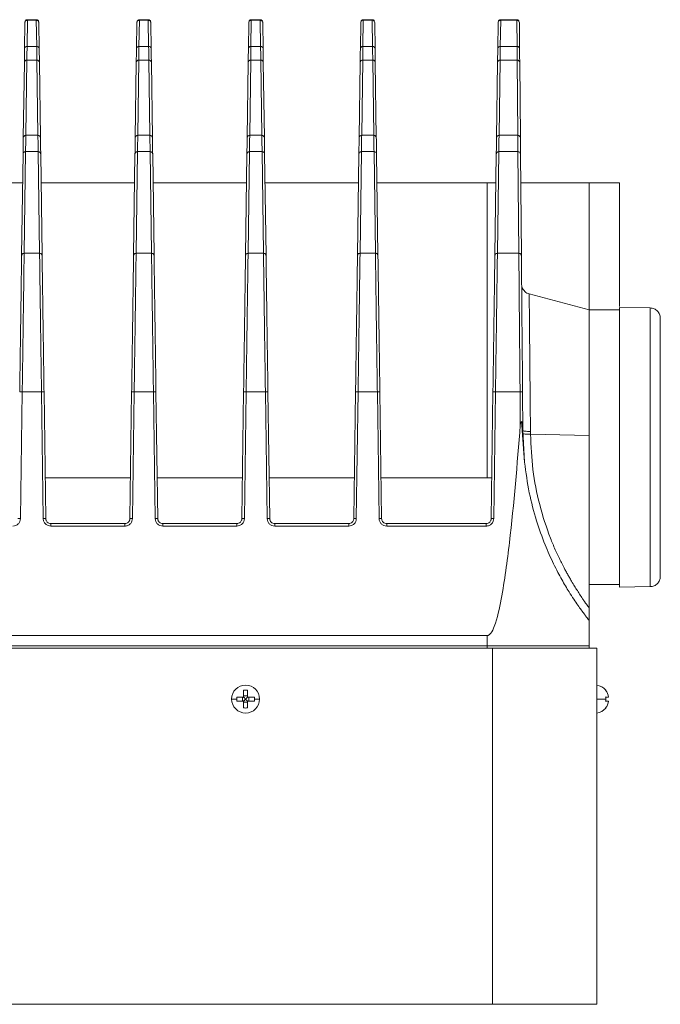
# Model space of a CAD drawing. Header units: millimetres. Extents: x -806 to 2023, y 502 to 1658.
# Tile 27 of 48: x 255 to 381, y 1464 to 1658. Entities that reach past the tile are written whole.
import ezdxf

# ---------------------------------------------------------------- set-up
doc = ezdxf.new("R2010")
doc.units = ezdxf.units.MM

# ---------------------------------------------------------------- blocks, each defined once
blk = doc.blocks.new('Drawing View10')
at = {"color": 7, "linetype": 'Continuous', "lineweight": 18}
for p, q in [((505.55, 125.08), (505.63, 130.22)), ((505.63, 130.22), (505.63, 130.24)), ((506.05, 125.57), (506.12, 130.71)), ((506.12, 130.71), (506.13, 130.81)), ((506.12, 130.71), (507.87, 130.71)), ((507.87, 130.81), (506.13, 130.81)), ((507.87, 130.71), (507.87, 130.81)), ((507.87, 130.71), (507.95, 125.57)), ((508.37, 130.24), (508.37, 130.22)), ((508.37, 130.22), (508.45, 125.08)), ((527.55, 125.08), (527.63, 130.22)), ((527.63, 130.22), (527.63, 130.24)), ((528.05, 125.57), (528.13, 130.71)), ((529.87, 130.81), (528.13, 130.81)), ((528.13, 130.71), (528.13, 130.81)), ((528.13, 130.71), (529.87, 130.71)), ((529.87, 130.71), (529.87, 130.81)), ((529.87, 130.71), (529.95, 125.57)), ((530.37, 130.24), (530.37, 130.22)), ((530.37, 130.22), (530.45, 125.08)), ((549.55, 125.08), (549.63, 130.22)), ((549.63, 130.22), (549.63, 130.24)), ((550.05, 125.57), (550.12, 130.71)), ((550.12, 130.71), (550.13, 130.81)), ((550.12, 130.71), (551.87, 130.71)), ((551.87, 130.81), (550.13, 130.81)), ((551.87, 130.71), (551.87, 130.81)), ((551.87, 130.71), (551.95, 125.57)), ((552.37, 130.24), (552.37, 130.22)), ((552.37, 130.22), (552.45, 125.08)), ((571.55, 125.08), (571.63, 130.22)), ((571.63, 130.22), (571.63, 130.24)), ((572.05, 125.57), (572.12, 130.71)), ((572.12, 130.71), (572.13, 130.81)), ((572.12, 130.71), (573.87, 130.71)), ((573.87, 130.81), (572.13, 130.81)), ((573.87, 130.71), (573.87, 130.81)), ((573.87, 130.71), (573.95, 125.57)), ((574.37, 130.24), (574.37, 130.22)), ((574.37, 130.22), (574.45, 125.08)), ((598.63, 130.22), (598.55, 125.08)), ((598.63, 130.25), (598.63, 130.22)), ((602.3, 130.81), (598.96, 130.81)), ((599.05, 125.57), (599.13, 130.71)), ((599.13, 130.71), (599.13, 130.81)), ((599.13, 130.71), (602.3, 130.71)), ((602.3, 130.71), (602.3, 130.81)), ((602.3, 130.71), (602.35, 125.57)), ((602.8, 130.26), (602.8, 130.22)), ((602.8, 130.22), (602.85, 125.08)), ((507.95, 125.57), (506.05, 125.57)), ((529.95, 125.57), (528.05, 125.57)), ((551.95, 125.57), (550.05, 125.57)), ((573.95, 125.57), (572.05, 125.57)), ((602.35, 125.57), (599.05, 125.57)), ((505.31, 107.62), (505.52, 122.41)), ((505.81, 108.09), (506.02, 122.89)), ((506.02, 122.89), (507.98, 122.89)), ((507.98, 122.89), (508.19, 108.09)), ((508.48, 122.41), (508.69, 107.62)), ((527.31, 107.62), (527.52, 122.41)), ((527.81, 108.09), (528.02, 122.89)), ((528.02, 122.89), (529.98, 122.89)), ((529.98, 122.89), (530.19, 108.09)), ((530.48, 122.41), (530.69, 107.62)), ((549.31, 107.62), (549.52, 122.41)), ((549.81, 108.09), (550.02, 122.89)), ((550.02, 122.89), (551.98, 122.89)), ((551.98, 122.89), (552.19, 108.09)), ((552.48, 122.41), (552.69, 107.62)), ((571.31, 107.62), (571.52, 122.41)), ((571.81, 108.09), (572.02, 122.89)), ((572.02, 122.89), (573.98, 122.89)), ((573.98, 122.89), (574.19, 108.09)), ((574.48, 122.41), (574.69, 107.62)), ((598.52, 122.41), (598.31, 107.62)), ((598.81, 108.09), (599.02, 122.89)), ((599.02, 122.89), (602.37, 122.89)), ((602.37, 122.89), (602.5, 108.09)), ((602.87, 122.41), (603, 107.61)), ((508.19, 108.09), (505.81, 108.09)), ((530.19, 108.09), (527.81, 108.09)), ((552.19, 108.09), (549.81, 108.09)), ((574.19, 108.09), (571.81, 108.09)), ((602.5, 108.09), (598.81, 108.09)), ((505.49, 84.9), (505.76, 104.88)), ((505.76, 104.88), (508.24, 104.88)), ((508.24, 104.88), (508.51, 84.9)), ((527.49, 84.9), (527.76, 104.88)), ((527.76, 104.88), (530.24, 104.88)), ((530.24, 104.88), (530.51, 84.9)), ((549.49, 84.9), (549.76, 104.88)), ((549.76, 104.88), (552.24, 104.88)), ((552.24, 104.88), (552.51, 84.9)), ((571.49, 84.9), (571.76, 104.88)), ((571.76, 104.88), (574.24, 104.88)), ((574.24, 104.88), (574.51, 84.9)), ((598.49, 84.9), (598.77, 104.88)), ((598.77, 104.88), (602.53, 104.88)), ((602.53, 104.88), (602.7, 84.9)), ((504.99, 84.44), (505.26, 104.42)), ((508.74, 104.42), (509.01, 84.44)), ((526.99, 84.44), (527.26, 104.42)), ((530.74, 104.42), (531.01, 84.44)), ((548.99, 84.44), (549.26, 104.42)), ((552.74, 104.42), (553.01, 84.44)), ((570.99, 84.44), (571.26, 104.42)), ((574.74, 104.42), (575.01, 84.44)), ((598.27, 104.42), (597.99, 84.44)), ((603.03, 104.42), (603.2, 84.44)), ((505.19, 98.75), (493, 98.75)), ((527.19, 98.75), (508.81, 98.75)), ((549.19, 98.75), (530.81, 98.75)), ((571.19, 98.75), (552.81, 98.75)), ((596.5, 98.75), (574.81, 98.75)), ((596.5, 40.75), (596.5, 98.75)), ((598.2, 98.75), (596.5, 98.75)), ((616.5, 98.75), (603.13, 98.75)), ((622.5, 98.75), (616.5, 98.75)), ((616.5, 98.75), (616.5, 73.93)), ((622.5, 74.43), (622.5, 98.75)), ((508.51, 84.9), (505.49, 84.9)), ((530.51, 84.9), (527.49, 84.9)), ((552.51, 84.9), (549.49, 84.9)), ((574.51, 84.9), (571.49, 84.9)), ((602.7, 84.9), (598.49, 84.9)), ((603.35, 78.22), (603.35, 78.2)), ((616.5, 73.75), (604.73, 76.9)), ((622.5, 73.75), (616.5, 73.75)), ((616.5, 73.75), (616.5, 49.06)), ((622.5, 74.25), (628.53, 74.14)), ((504.76, 32.74), (505.11, 57.65)), ((505.11, 57.65), (508.89, 57.65)), ((508.89, 57.65), (509.24, 32.74)), ((509.74, 32.74), (509.39, 57.64)), ((526.61, 57.64), (526.26, 32.74)), ((526.76, 32.74), (527.11, 57.65)), ((527.11, 57.65), (530.89, 57.65)), ((530.89, 57.65), (531.24, 32.74)), ((531.74, 32.74), (531.39, 57.64)), ((548.61, 57.64), (548.26, 32.74)), ((548.76, 32.74), (549.11, 57.65)), ((549.11, 57.65), (552.89, 57.65)), ((552.89, 57.65), (553.24, 32.74)), ((553.74, 32.74), (553.39, 57.64)), ((570.61, 57.64), (570.26, 32.74)), ((570.76, 32.74), (571.11, 57.65)), ((571.11, 57.65), (574.89, 57.65)), ((574.89, 57.65), (575.24, 32.74)), ((575.74, 32.74), (575.39, 57.64)), ((597.61, 57.64), (597.26, 32.74)), ((597.76, 32.74), (598.11, 57.65)), ((598.11, 57.65), (602.94, 57.65)), ((602.94, 57.65), (602.99, 51.1)), ((603.43, 57.64), (603.5, 50.05)), ((603.37, 50.06), (603.83, 43.8)), ((603.83, 43.8), (603.5, 50.05)), ((604.98, 49.86), (604.99, 49.31)), ((604.99, 49.31), (616.5, 49.05)), ((616.5, 49.05), (616.5, 15.19)), ((526.38, 40.75), (509.62, 40.75)), ((548.38, 40.75), (531.62, 40.75)), ((570.38, 40.75), (553.62, 40.75)), ((596.5, 40.75), (575.62, 40.75)), ((596.5, 40.75), (597.39, 40.75)), ((525.26, 31.75), (510.74, 31.75)), ((510.74, 31.26), (525.26, 31.26)), ((547.26, 31.75), (532.74, 31.75)), ((532.74, 31.26), (547.26, 31.26)), ((569.26, 31.75), (554.74, 31.75)), ((554.74, 31.26), (569.26, 31.26)), ((596.26, 31.75), (576.74, 31.75)), ((576.74, 31.26), (596.26, 31.26)), ((616.5, 19.75), (622.5, 19.75)), ((628.53, 19.36), (622.5, 19.25)), ((616.5, 7.75), (616.5, 12.75)), ((596.5, 9.75), (21.5, 9.75)), ((596.5, 7.75), (596.5, 9.75)), ((21.5, 7.75), (596.5, 7.75)), ((596.5, 7.25), (596.5, 7.75)), ((616.5, 7.25), (616.5, 7.75)), ((597.5, 7.25), (20.5, 7.25)), ((597.5, -62.75), (597.5, 7.25)), ((618, 7.25), (597.5, 7.25)), ((618, 7.25), (618, -62.75)), ((548.6, -1.02), (548.6, -2.35)), ((549.4, -1.02), (549.4, -2.35)), ((546.25, -2.75), (547.25, -2.75)), ((548.6, -2.35), (547.27, -2.35)), ((548.6, -3.15), (547.27, -3.15)), ((548.37, -2.35), (548.37, -3.15)), ((549.4, -2.12), (548.6, -2.12)), ((548.6, -3.15), (548.6, -4.48)), ((549.4, -3.38), (548.6, -3.38)), ((548.97, -2.72), (548.97, -2.78)), ((549.03, -2.72), (548.97, -2.72)), ((549.03, -2.78), (548.97, -2.78)), ((549.03, -2.72), (549.03, -2.78)), ((550.73, -2.35), (549.4, -2.35)), ((549.4, -3.15), (549.4, -4.48)), ((550.73, -3.15), (549.4, -3.15)), ((549.63, -2.35), (549.63, -3.15)), ((619.76, -2.35), (620.34, -2.35)), ((619.76, -2.35), (620.34, -2.35)), ((620.34, -3.15), (620.34, -3.15)), ((597.5, -62.75), (20.5, -62.75)), ((597.5, -62.75), (618, -62.75))]:
    blk.add_line(p, q, dxfattribs=at)
at = {"color": 7, "linetype": 'Continuous', "lineweight": 18, "flags": 128}
for points in [[(619.76, -1.02), (619.77, -1.01), (619.77, -1.01), (619.78, -1), (619.78, -1), (619.78, -1), (619.77, -1), (619.77, -1.01), (619.76, -1.01)], [(551.75, -2.75), (551.7, -2.75), (551.63, -2.75), (551.54, -2.75), (551.42, -2.75), (551.28, -2.75), (551.12, -2.75), (550.94, -2.75), (550.75, -2.75)]]:
    blk.add_lwpolyline(points, dxfattribs=at)
at = {"color": 7, "linetype": 'Continuous', "lineweight": 18}
for centre, radius, start, end in [((549, -2.75), 2.75, 0, 180), ((549, -5.39), 4.39, 84.7672, 95.2328), ((617.62, -2.75), 2.78, 39.089, 82.2242), ((617.62, -2.75), 2.75, 8.3746, 39.0892), ((549, -2.75), 2.75, 180, 0), ((551.63, -2.75), 4.38, 174.7635, 180.0065), ((551.63, -2.75), 4.38, 179.9935, 185.2365), ((546.37, -2.75), 4.38, 359.9935, 5.2365), ((546.37, -2.75), 4.38, 354.7635, 0.0065), ((617.91, -199.38), 196.65, 89.4548, 89.9731), ((619.68, -20.54), 18.2, 87.921, 89.7644), ((616.22, -2.73), 3.56, 359.9934, 6.4455), ((619.68, 15.84), 18.2, 270.2356, 272.079), ((616.21, -2.73), 3.57, 353.5624, 0.004), ((616.22, -2.77), 3.56, 353.5545, 0.0066), ((619.68, -21.34), 18.2, 87.921, 89.7644), ((617.62, -2.75), 2.75, 320.9108, 351.6254), ((617.62, -2.75), 2.75, 320.9108, 351.6254), ((549, -0.11), 4.39, 264.7672, 275.2328), ((617.62, -2.75), 2.78, 277.7758, 320.911), ((619.7, -4.56), 0.101, 36.7431, 54.6115)]:
    blk.add_arc(centre, radius, start, end, dxfattribs=at)
for points in [[(505.63, 130.22), (505.63, 130.29), (505.65, 130.42), (505.77, 130.58), (505.93, 130.69), (506.06, 130.71), (506.12, 130.71)], [(508.37, 130.22), (508.37, 130.29), (508.35, 130.42), (508.23, 130.58), (508.07, 130.69), (507.94, 130.71), (507.87, 130.71)], [(530.37, 130.22), (530.37, 130.29), (530.35, 130.42), (530.23, 130.58), (530.07, 130.69), (529.94, 130.71), (529.87, 130.71)], [(549.63, 130.22), (549.63, 130.29), (549.65, 130.42), (549.77, 130.58), (549.93, 130.69), (550.06, 130.71), (550.12, 130.71)], [(552.37, 130.22), (552.37, 130.29), (552.35, 130.42), (552.23, 130.58), (552.07, 130.69), (551.94, 130.71), (551.87, 130.71)], [(571.63, 130.22), (571.63, 130.29), (571.65, 130.42), (571.77, 130.58), (571.93, 130.69), (572.06, 130.71), (572.12, 130.71)], [(574.37, 130.22), (574.37, 130.29), (574.35, 130.42), (574.23, 130.58), (574.07, 130.69), (573.94, 130.71), (573.87, 130.71)], [(598.63, 130.22), (598.63, 130.29), (598.65, 130.42), (598.77, 130.58), (598.93, 130.69), (599.06, 130.71), (599.13, 130.71)], [(602.3, 130.71), (602.37, 130.71), (602.5, 130.69), (602.66, 130.58), (602.78, 130.42), (602.79, 130.29), (602.8, 130.22)], [(505.52, 122.41), (505.52, 122.99), (505.54, 124.13), (505.55, 124.77), (505.55, 125.08)], [(505.55, 125.08), (505.56, 125.15), (505.58, 125.28), (505.69, 125.44), (505.86, 125.55), (505.99, 125.57), (506.05, 125.57)], [(508.45, 125.08), (508.44, 125.15), (508.42, 125.28), (508.31, 125.44), (508.14, 125.55), (508.01, 125.57), (507.95, 125.57)], [(508.45, 125.08), (508.45, 124.77), (508.46, 124.13), (508.48, 122.99), (508.48, 122.41)], [(527.52, 122.41), (527.52, 122.99), (527.54, 124.13), (527.55, 124.77), (527.55, 125.08)], [(527.55, 125.08), (527.56, 125.15), (527.58, 125.28), (527.69, 125.44), (527.86, 125.55), (527.99, 125.57), (528.05, 125.57)], [(530.45, 125.08), (530.44, 125.15), (530.42, 125.28), (530.31, 125.44), (530.14, 125.55), (530.01, 125.57), (529.95, 125.57)], [(530.45, 125.08), (530.45, 124.77), (530.46, 124.13), (530.48, 122.99), (530.48, 122.41)], [(549.52, 122.41), (549.52, 122.99), (549.54, 124.13), (549.55, 124.77), (549.55, 125.08)], [(549.55, 125.08), (549.56, 125.15), (549.58, 125.28), (549.69, 125.44), (549.86, 125.55), (549.99, 125.57), (550.05, 125.57)], [(552.45, 125.08), (552.44, 125.15), (552.42, 125.28), (552.31, 125.44), (552.14, 125.55), (552.01, 125.57), (551.95, 125.57)], [(552.45, 125.08), (552.45, 124.77), (552.46, 124.13), (552.48, 122.99), (552.48, 122.41)], [(571.52, 122.41), (571.52, 122.99), (571.54, 124.13), (571.55, 124.77), (571.55, 125.08)], [(571.55, 125.08), (571.56, 125.15), (571.58, 125.28), (571.69, 125.44), (571.86, 125.55), (571.99, 125.57), (572.05, 125.57)], [(574.45, 125.08), (574.44, 125.15), (574.42, 125.28), (574.31, 125.44), (574.14, 125.55), (574.01, 125.57), (573.95, 125.57)], [(574.45, 125.08), (574.45, 124.77), (574.46, 124.13), (574.48, 122.99), (574.48, 122.41)], [(598.55, 125.08), (598.55, 124.77), (598.54, 124.13), (598.52, 122.99), (598.52, 122.41)], [(599.05, 125.57), (598.99, 125.57), (598.86, 125.55), (598.69, 125.44), (598.58, 125.28), (598.56, 125.15), (598.55, 125.08)], [(602.85, 125.08), (602.84, 125.15), (602.82, 125.28), (602.71, 125.44), (602.54, 125.55), (602.41, 125.57), (602.35, 125.57)], [(602.87, 122.41), (602.86, 122.98), (602.85, 124.13), (602.85, 124.77), (602.85, 125.08)], [(505.52, 122.41), (505.52, 122.47), (505.54, 122.6), (505.66, 122.76), (505.82, 122.87), (505.95, 122.88), (506.02, 122.89)], [(508.48, 122.41), (508.48, 122.47), (508.46, 122.6), (508.34, 122.76), (508.18, 122.87), (508.05, 122.88), (507.98, 122.89)], [(527.52, 122.41), (527.52, 122.47), (527.54, 122.6), (527.66, 122.76), (527.82, 122.87), (527.95, 122.88), (528.02, 122.89)], [(530.48, 122.41), (530.48, 122.47), (530.46, 122.6), (530.34, 122.76), (530.18, 122.87), (530.05, 122.88), (529.98, 122.89)], [(549.52, 122.41), (549.52, 122.47), (549.54, 122.6), (549.66, 122.76), (549.82, 122.87), (549.95, 122.88), (550.02, 122.89)], [(551.98, 122.89), (552.05, 122.88), (552.18, 122.87), (552.34, 122.76), (552.46, 122.6), (552.48, 122.47), (552.48, 122.41)], [(571.52, 122.41), (571.52, 122.47), (571.54, 122.6), (571.66, 122.76), (571.82, 122.87), (571.95, 122.88), (572.02, 122.89)], [(574.48, 122.41), (574.48, 122.47), (574.46, 122.6), (574.34, 122.76), (574.18, 122.87), (574.05, 122.88), (573.98, 122.89)], [(598.52, 122.41), (598.52, 122.47), (598.54, 122.6), (598.66, 122.76), (598.82, 122.87), (598.95, 122.88), (599.02, 122.89)], [(602.37, 122.89), (602.43, 122.88), (602.56, 122.87), (602.73, 122.76), (602.84, 122.6), (602.86, 122.47), (602.87, 122.41)], [(505.26, 104.42), (505.27, 105.02), (505.29, 106.22), (505.3, 107.15), (505.31, 107.62)], [(505.81, 108.09), (505.74, 108.08), (505.61, 108.07), (505.45, 107.96), (505.33, 107.8), (505.32, 107.68), (505.31, 107.62)], [(508.69, 107.62), (508.68, 107.68), (508.67, 107.8), (508.55, 107.96), (508.39, 108.07), (508.26, 108.08), (508.19, 108.09)], [(508.69, 107.62), (508.7, 107.15), (508.71, 106.22), (508.73, 105.02), (508.74, 104.42)], [(527.26, 104.42), (527.27, 105.02), (527.29, 106.22), (527.3, 107.15), (527.31, 107.62)], [(527.31, 107.62), (527.32, 107.68), (527.33, 107.8), (527.45, 107.96), (527.61, 108.07), (527.74, 108.08), (527.81, 108.09)], [(530.69, 107.62), (530.68, 107.68), (530.67, 107.8), (530.55, 107.96), (530.39, 108.07), (530.26, 108.08), (530.19, 108.09)], [(530.69, 107.62), (530.7, 107.15), (530.71, 106.22), (530.73, 105.02), (530.74, 104.42)], [(549.26, 104.42), (549.27, 105.02), (549.29, 106.22), (549.3, 107.15), (549.31, 107.62)], [(549.31, 107.62), (549.32, 107.68), (549.33, 107.8), (549.45, 107.96), (549.61, 108.07), (549.74, 108.08), (549.81, 108.09)], [(552.69, 107.62), (552.68, 107.68), (552.67, 107.8), (552.55, 107.96), (552.39, 108.07), (552.26, 108.08), (552.19, 108.09)], [(552.69, 107.62), (552.7, 107.15), (552.71, 106.22), (552.73, 105.02), (552.74, 104.42)], [(571.26, 104.42), (571.27, 105.02), (571.29, 106.22), (571.3, 107.15), (571.31, 107.62)], [(571.31, 107.62), (571.32, 107.68), (571.33, 107.8), (571.45, 107.96), (571.61, 108.07), (571.74, 108.08), (571.81, 108.09)], [(574.69, 107.62), (574.68, 107.68), (574.67, 107.8), (574.55, 107.96), (574.39, 108.07), (574.26, 108.08), (574.19, 108.09)], [(574.69, 107.62), (574.7, 107.15), (574.71, 106.22), (574.73, 105.02), (574.74, 104.42)], [(598.31, 107.62), (598.3, 107.15), (598.29, 106.22), (598.27, 105.02), (598.27, 104.42)], [(598.81, 108.09), (598.74, 108.08), (598.61, 108.07), (598.45, 107.96), (598.33, 107.8), (598.32, 107.68), (598.31, 107.62)], [(603, 107.61), (602.99, 107.68), (602.97, 107.8), (602.86, 107.96), (602.69, 108.07), (602.56, 108.08), (602.5, 108.09)], [(603, 107.61), (603, 107.15), (603.01, 106.21), (603.02, 105.02), (603.03, 104.42)], [(505.26, 104.42), (505.27, 104.49), (505.29, 104.61), (505.41, 104.76), (505.57, 104.86), (505.7, 104.88), (505.76, 104.88)], [(508.74, 104.42), (508.73, 104.49), (508.71, 104.61), (508.59, 104.76), (508.43, 104.86), (508.3, 104.88), (508.24, 104.88)], [(527.26, 104.42), (527.27, 104.49), (527.29, 104.61), (527.41, 104.76), (527.57, 104.86), (527.7, 104.88), (527.76, 104.88)], [(530.74, 104.42), (530.73, 104.49), (530.71, 104.61), (530.59, 104.76), (530.43, 104.86), (530.3, 104.88), (530.24, 104.88)], [(549.26, 104.42), (549.27, 104.49), (549.29, 104.61), (549.41, 104.76), (549.57, 104.86), (549.7, 104.88), (549.76, 104.88)], [(552.74, 104.42), (552.73, 104.49), (552.71, 104.61), (552.59, 104.76), (552.43, 104.86), (552.3, 104.88), (552.24, 104.88)], [(571.26, 104.42), (571.27, 104.49), (571.29, 104.61), (571.41, 104.76), (571.57, 104.86), (571.7, 104.88), (571.76, 104.88)], [(574.74, 104.42), (574.73, 104.49), (574.71, 104.61), (574.59, 104.76), (574.43, 104.86), (574.3, 104.88), (574.24, 104.88)], [(598.77, 104.88), (598.7, 104.88), (598.57, 104.86), (598.41, 104.76), (598.29, 104.61), (598.27, 104.49), (598.27, 104.42)], [(603.03, 104.42), (603.02, 104.48), (603, 104.6), (602.89, 104.76), (602.72, 104.86), (602.59, 104.88), (602.53, 104.88)], [(504.99, 84.44), (504.99, 84.5), (505.01, 84.62), (505.13, 84.77), (505.29, 84.88), (505.42, 84.89), (505.49, 84.9)], [(526.99, 84.44), (526.99, 84.5), (527.01, 84.62), (527.13, 84.77), (527.29, 84.88), (527.42, 84.89), (527.49, 84.9)], [(548.99, 84.44), (548.99, 84.5), (549.01, 84.62), (549.13, 84.77), (549.29, 84.88), (549.42, 84.89), (549.49, 84.9)], [(570.99, 84.44), (570.99, 84.5), (571.01, 84.62), (571.13, 84.77), (571.29, 84.88), (571.42, 84.89), (571.49, 84.9)], [(598.49, 84.9), (598.42, 84.89), (598.29, 84.88), (598.13, 84.77), (598.01, 84.62), (597.99, 84.5), (597.99, 84.44)], [(603.2, 84.44), (603.19, 84.5), (603.18, 84.62), (603.06, 84.77), (602.9, 84.88), (602.77, 84.89), (602.7, 84.9)], [(616.5, 73.75), (616.5, 73.66), (616.5, 73.48), (616.5, 72.04), (616.5, 69.8), (616.5, 66.75), (616.5, 63.02), (616.5, 58.72), (616.5, 54.02), (616.5, 50.7), (616.5, 49.05)], [(622.5, 74.25), (622.5, 74.15), (622.5, 73.94), (622.5, 72.31), (622.5, 69.77), (622.5, 66.32), (622.5, 62.13), (622.5, 57.34), (622.5, 52.15), (622.5, 46.75), (622.5, 41.35), (622.5, 36.16), (622.5, 31.37), (622.5, 27.18), (622.5, 23.73), (622.5, 21.19), (622.5, 19.56), (622.5, 19.35), (622.5, 19.25)], [(628.53, 19.36), (628.53, 19.46), (628.53, 19.66), (628.53, 21.29), (628.53, 23.82), (628.53, 27.26), (628.53, 31.43), (628.53, 36.2), (628.53, 41.37), (628.53, 46.75), (628.53, 52.13), (628.53, 57.3), (628.53, 62.07), (628.53, 66.25), (628.53, 69.68), (628.53, 72.21), (628.53, 73.84), (628.53, 74.04), (628.53, 74.14)], [(628.53, 74.14), (628.79, 74.11), (629.31, 74.04), (629.96, 73.58), (630.41, 72.92), (630.47, 72.4), (630.5, 72.14)], [(630.5, 21.36), (630.5, 21.45), (630.5, 21.64), (630.5, 23.15), (630.5, 25.5), (630.5, 28.68), (630.5, 32.55), (630.5, 36.97), (630.5, 41.77), (630.5, 46.75), (630.5, 51.74), (630.5, 56.53), (630.5, 60.95), (630.5, 64.82), (630.5, 68.01), (630.5, 70.35), (630.5, 71.86), (630.5, 72.05), (630.5, 72.14)], [(504.61, 57.64), (504.62, 57.64), (504.63, 57.65), (504.75, 57.65), (504.92, 57.65), (505.05, 57.65), (505.11, 57.65)], [(508.89, 57.65), (508.95, 57.65), (509.08, 57.65), (509.25, 57.65), (509.37, 57.65), (509.38, 57.64), (509.39, 57.64)], [(526.61, 57.64), (526.62, 57.64), (526.63, 57.65), (526.75, 57.65), (526.92, 57.65), (527.05, 57.65), (527.11, 57.65)], [(530.89, 57.65), (530.95, 57.65), (531.08, 57.65), (531.25, 57.65), (531.37, 57.65), (531.38, 57.64), (531.39, 57.64)], [(548.61, 57.64), (548.62, 57.64), (548.63, 57.65), (548.75, 57.65), (548.92, 57.65), (549.05, 57.65), (549.11, 57.65)], [(552.89, 57.65), (552.95, 57.65), (553.08, 57.65), (553.25, 57.65), (553.37, 57.65), (553.38, 57.64), (553.39, 57.64)], [(570.61, 57.64), (570.62, 57.64), (570.63, 57.65), (570.75, 57.65), (570.92, 57.65), (571.05, 57.65), (571.11, 57.65)], [(574.89, 57.65), (574.95, 57.65), (575.08, 57.65), (575.25, 57.65), (575.37, 57.65), (575.38, 57.64), (575.39, 57.64)], [(598.11, 57.65), (598.05, 57.65), (597.92, 57.65), (597.75, 57.65), (597.63, 57.65), (597.62, 57.64), (597.61, 57.64)], [(603.43, 57.64), (603.43, 57.64), (603.41, 57.64), (603.3, 57.65), (603.13, 57.65), (603, 57.65), (602.94, 57.65)], [(603.5, 50.05), (603.5, 50.05), (603.49, 50.05), (603.47, 50.05), (603.43, 50.05), (603.39, 50.05), (603.37, 50.06)], [(504.26, 32.74), (504.27, 32.74), (504.29, 32.74), (504.4, 32.74), (504.57, 32.74), (504.7, 32.74), (504.76, 32.74)], [(509.74, 32.74), (509.73, 32.74), (509.71, 32.74), (509.6, 32.74), (509.43, 32.74), (509.3, 32.74), (509.24, 32.74)], [(510.74, 31.75), (510.74, 31.74), (510.74, 31.73), (510.74, 31.62), (510.74, 31.46), (510.74, 31.33), (510.74, 31.26)], [(525.26, 31.75), (525.26, 31.74), (525.26, 31.73), (525.26, 31.62), (525.26, 31.46), (525.26, 31.33), (525.26, 31.26)], [(526.26, 32.74), (526.27, 32.74), (526.29, 32.74), (526.4, 32.74), (526.57, 32.74), (526.7, 32.74), (526.76, 32.74)], [(531.74, 32.74), (531.73, 32.74), (531.71, 32.74), (531.6, 32.74), (531.43, 32.74), (531.3, 32.74), (531.24, 32.74)], [(532.74, 31.75), (532.74, 31.74), (532.74, 31.73), (532.74, 31.62), (532.74, 31.46), (532.74, 31.33), (532.74, 31.26)], [(547.26, 31.75), (547.26, 31.74), (547.26, 31.73), (547.26, 31.62), (547.26, 31.46), (547.26, 31.33), (547.26, 31.26)], [(548.26, 32.74), (548.27, 32.74), (548.29, 32.74), (548.4, 32.74), (548.57, 32.74), (548.7, 32.74), (548.76, 32.74)], [(553.74, 32.74), (553.73, 32.74), (553.71, 32.74), (553.6, 32.74), (553.43, 32.74), (553.3, 32.74), (553.24, 32.74)], [(554.74, 31.75), (554.74, 31.74), (554.74, 31.73), (554.74, 31.62), (554.74, 31.46), (554.74, 31.33), (554.74, 31.26)], [(569.26, 31.75), (569.26, 31.74), (569.26, 31.73), (569.26, 31.62), (569.26, 31.46), (569.26, 31.33), (569.26, 31.26)], [(570.26, 32.74), (570.27, 32.74), (570.29, 32.74), (570.4, 32.74), (570.57, 32.74), (570.7, 32.74), (570.76, 32.74)], [(575.74, 32.74), (575.73, 32.74), (575.71, 32.74), (575.6, 32.74), (575.43, 32.74), (575.3, 32.74), (575.24, 32.74)], [(576.74, 31.75), (576.74, 31.74), (576.74, 31.73), (576.74, 31.62), (576.74, 31.46), (576.74, 31.33), (576.74, 31.26)], [(596.26, 31.75), (596.26, 31.74), (596.26, 31.73), (596.26, 31.62), (596.26, 31.46), (596.26, 31.33), (596.26, 31.26)], [(597.26, 32.74), (597.27, 32.74), (597.29, 32.74), (597.4, 32.74), (597.57, 32.74), (597.7, 32.74), (597.76, 32.74)], [(630.5, 21.36), (630.47, 21.1), (630.41, 20.58), (629.96, 19.92), (629.31, 19.46), (628.79, 19.39), (628.53, 19.36)], [(596.5, 7.75), (597.81, 7.75), (600.43, 7.75), (604.2, 7.75), (607.68, 7.75), (610.73, 7.75), (613.24, 7.75), (615.09, 7.75), (616.28, 7.75), (616.43, 7.75), (616.5, 7.75)]]:
    blk.add_open_spline(points, degree=3, dxfattribs=at)
for points, knots in [([(506.11, 130.8), (506.06, 130.8), (505.96, 130.8), (505.84, 130.73), (505.75, 130.65), (505.72, 130.6), (505.71, 130.58)], [0, 0, 0, 0, 0.293127, 0.606628, 0.865924, 1, 1, 1, 1]), ([(508.29, 130.58), (508.26, 130.62), (508.2, 130.71), (508.05, 130.79), (507.93, 130.82), (507.87, 130.81), (507.86, 130.81)], [0, 0, 0, 0, 0.30509, 0.635613, 0.989148, 1, 1, 1, 1]), ([(527.63, 130.22), (527.63, 130.29), (527.65, 130.42), (527.77, 130.58), (527.93, 130.69), (528.06, 130.71), (528.13, 130.71)], [0, 0, 0, 0, 0.25, 0.5, 0.75, 1, 1, 1, 1]), ([(528.1, 130.8), (528.07, 130.8), (527.98, 130.8), (527.86, 130.74), (527.76, 130.66), (527.72, 130.6), (527.71, 130.58)], [0, 0, 0, 0, 0.204891, 0.539811, 0.814568, 1, 1, 1, 1]), ([(530.29, 130.58), (530.27, 130.62), (530.2, 130.7), (530.06, 130.78), (529.93, 130.82), (529.87, 130.81), (529.86, 130.81)], [0, 0, 0, 0, 0.278367, 0.608129, 0.960016, 1, 1, 1, 1]), ([(550.11, 130.8), (550.06, 130.8), (549.96, 130.8), (549.84, 130.73), (549.75, 130.65), (549.72, 130.6), (549.71, 130.58)], [0, 0, 0, 0, 0.2891909, 0.6036416, 0.8635492, 1, 1, 1, 1]), ([(552.29, 130.58), (552.27, 130.62), (552.2, 130.7), (552.06, 130.78), (551.93, 130.82), (551.87, 130.81), (551.86, 130.81)], [0, 0, 0, 0, 0.278393, 0.608149, 0.960038, 1, 1, 1, 1]), ([(572.11, 130.8), (572.06, 130.8), (571.96, 130.8), (571.84, 130.72), (571.75, 130.65), (571.72, 130.6), (571.71, 130.58)], [0, 0, 0, 0, 0.302513, 0.612991, 0.870028, 1, 1, 1, 1]), ([(574.29, 130.58), (574.26, 130.62), (574.2, 130.71), (574.05, 130.79), (573.93, 130.82), (573.87, 130.81), (573.86, 130.81)], [0, 0, 0, 0, 0.30602, 0.636342, 0.989944, 1, 1, 1, 1]), ([(599.13, 130.8), (599.11, 130.81), (599.03, 130.81), (598.91, 130.77), (598.79, 130.69), (598.73, 130.63), (598.71, 130.59), (598.71, 130.59)], [0, 0, 0, 0, 0.1253004, 0.4778146, 0.7608617, 0.9994661, 1, 1, 1, 1]), ([(602.7, 130.6), (602.69, 130.62), (602.64, 130.69), (602.51, 130.77), (602.39, 130.82), (602.31, 130.81), (602.3, 130.81)], [0, 0, 0, 0, 0.159439, 0.537397, 0.917174, 1, 1, 1, 1]), ([(506.02, 122.89), (506.02, 123.47), (506.04, 124.62), (506.05, 125.26), (506.05, 125.57)], [0, 0, 0, 0, 0.5, 1, 1, 1, 1]), ([(507.95, 125.57), (507.95, 125.26), (507.96, 124.62), (507.98, 123.47), (507.98, 122.89)], [0, 0, 0, 0, 0.5, 1, 1, 1, 1]), ([(528.02, 122.89), (528.02, 123.47), (528.04, 124.62), (528.05, 125.26), (528.05, 125.57)], [0, 0, 0, 0, 0.5, 1, 1, 1, 1]), ([(529.95, 125.57), (529.95, 125.26), (529.96, 124.62), (529.98, 123.47), (529.98, 122.89)], [0, 0, 0, 0, 0.5, 1, 1, 1, 1]), ([(550.02, 122.89), (550.02, 123.47), (550.04, 124.62), (550.05, 125.26), (550.05, 125.57)], [0, 0, 0, 0, 0.5, 1, 1, 1, 1]), ([(551.95, 125.57), (551.95, 125.26), (551.96, 124.62), (551.98, 123.47), (551.98, 122.89)], [0, 0, 0, 0, 0.5, 1, 1, 1, 1]), ([(572.02, 122.89), (572.02, 123.47), (572.04, 124.62), (572.05, 125.26), (572.05, 125.57)], [0, 0, 0, 0, 0.5, 1, 1, 1, 1]), ([(573.95, 125.57), (573.95, 125.26), (573.96, 124.62), (573.98, 123.47), (573.98, 122.89)], [0, 0, 0, 0, 0.5, 1, 1, 1, 1]), ([(599.02, 122.89), (599.02, 123.47), (599.04, 124.62), (599.05, 125.26), (599.05, 125.57)], [0, 0, 0, 0, 0.5, 1, 1, 1, 1]), ([(602.37, 122.89), (602.36, 123.44), (602.35, 124.29), (602.36, 125.11), (602.35, 125.42), (602.35, 125.57)], [0, 0, 0, 0, 0.481767, 0.745045, 1, 1, 1, 1]), ([(505.76, 104.88), (505.77, 105.48), (505.79, 106.68), (505.8, 107.62), (505.81, 108.09)], [0, 0, 0, 0, 0.5, 1, 1, 1, 1]), ([(508.19, 108.09), (508.2, 107.62), (508.21, 106.68), (508.23, 105.48), (508.24, 104.88)], [0, 0, 0, 0, 0.5, 1, 1, 1, 1]), ([(527.76, 104.88), (527.77, 105.48), (527.79, 106.68), (527.8, 107.62), (527.81, 108.09)], [0, 0, 0, 0, 0.5, 1, 1, 1, 1]), ([(530.19, 108.09), (530.2, 107.62), (530.21, 106.68), (530.23, 105.48), (530.24, 104.88)], [0, 0, 0, 0, 0.5, 1, 1, 1, 1]), ([(549.76, 104.88), (549.77, 105.48), (549.79, 106.68), (549.8, 107.62), (549.81, 108.09)], [0, 0, 0, 0, 0.5, 1, 1, 1, 1]), ([(552.19, 108.09), (552.2, 107.62), (552.21, 106.68), (552.23, 105.48), (552.24, 104.88)], [0, 0, 0, 0, 0.5, 1, 1, 1, 1]), ([(571.76, 104.88), (571.77, 105.48), (571.79, 106.68), (571.8, 107.62), (571.81, 108.09)], [0, 0, 0, 0, 0.5, 1, 1, 1, 1]), ([(574.19, 108.09), (574.2, 107.62), (574.21, 106.68), (574.23, 105.48), (574.24, 104.88)], [0, 0, 0, 0, 0.5, 1, 1, 1, 1]), ([(598.81, 108.09), (598.8, 107.62), (598.79, 106.68), (598.77, 105.48), (598.77, 104.88)], [0, 0, 0, 0, 0.5, 1, 1, 1, 1]), ([(602.5, 108.09), (602.5, 108.06), (602.5, 107.62), (602.51, 106.88), (602.51, 106.08), (602.52, 105.64), (602.52, 105.33), (602.52, 105.03), (602.53, 104.88)], [0, 0, 0, 0, 0.031216, 0.49998, 0.740158, 0.757388, 0.879764, 1, 1, 1, 1]), ([(504.61, 57.64), (504.63, 59.09), (504.67, 61.99), (504.73, 66.22), (504.79, 70.25), (504.84, 73.99), (504.89, 77.36), (504.93, 80.27), (504.96, 82.72), (504.98, 83.87), (504.99, 84.44)], [0, 0, 0, 0, 0.125, 0.25, 0.375, 0.5, 0.625, 0.75, 0.875, 1, 1, 1, 1]), ([(505.11, 57.65), (505.13, 59.12), (505.17, 62.07), (505.23, 66.37), (505.29, 70.47), (505.34, 74.27), (505.39, 77.7), (505.43, 80.66), (505.46, 83.15), (505.48, 84.32), (505.49, 84.9)], [0, 0, 0, 0, 0.125, 0.25, 0.375, 0.5, 0.625, 0.75, 0.875, 1, 1, 1, 1]), ([(508.51, 84.9), (508.52, 84.32), (508.54, 83.15), (508.57, 80.66), (508.61, 77.7), (508.66, 74.27), (508.71, 70.47), (508.77, 66.37), (508.83, 62.07), (508.87, 59.12), (508.89, 57.65)], [0, 0, 0, 0, 0.125, 0.25, 0.375, 0.5, 0.625, 0.75, 0.875, 1, 1, 1, 1]), ([(509.01, 84.44), (509.01, 84.47), (509.01, 84.55), (508.96, 84.66), (508.88, 84.76), (508.79, 84.83), (508.66, 84.89), (508.57, 84.9), (508.51, 84.9)], [0, 0, 0, 0, 0.124919, 0.332892, 0.468499, 0.624915, 0.802097, 1, 1, 1, 1]), ([(509.01, 84.44), (509.02, 83.87), (509.04, 82.72), (509.07, 80.27), (509.11, 77.36), (509.16, 73.99), (509.21, 70.25), (509.27, 66.22), (509.33, 61.99), (509.37, 59.09), (509.39, 57.64)], [0, 0, 0, 0, 0.125, 0.25, 0.375, 0.5, 0.625, 0.75, 0.875, 1, 1, 1, 1]), ([(526.61, 57.64), (526.63, 59.09), (526.67, 61.99), (526.73, 66.22), (526.79, 70.25), (526.84, 73.99), (526.89, 77.36), (526.93, 80.27), (526.96, 82.72), (526.98, 83.87), (526.99, 84.44)], [0, 0, 0, 0, 0.125, 0.25, 0.375, 0.5, 0.625, 0.75, 0.875, 1, 1, 1, 1]), ([(527.11, 57.65), (527.13, 59.12), (527.17, 62.07), (527.23, 66.37), (527.29, 70.47), (527.34, 74.27), (527.39, 77.7), (527.43, 80.66), (527.46, 83.15), (527.48, 84.32), (527.49, 84.9)], [0, 0, 0, 0, 0.125, 0.25, 0.375, 0.5, 0.625, 0.75, 0.875, 1, 1, 1, 1]), ([(530.51, 84.9), (530.52, 84.32), (530.54, 83.15), (530.57, 80.66), (530.61, 77.7), (530.66, 74.27), (530.71, 70.47), (530.77, 66.37), (530.83, 62.07), (530.87, 59.12), (530.89, 57.65)], [0, 0, 0, 0, 0.125, 0.25, 0.375, 0.5, 0.625, 0.75, 0.875, 1, 1, 1, 1]), ([(531.01, 84.44), (531.01, 84.5), (530.99, 84.62), (530.87, 84.77), (530.71, 84.88), (530.58, 84.89), (530.51, 84.9)], [0, 0, 0, 0, 0.25, 0.5, 0.75, 1, 1, 1, 1]), ([(531.01, 84.44), (531.02, 83.87), (531.04, 82.72), (531.07, 80.27), (531.11, 77.36), (531.16, 73.99), (531.21, 70.25), (531.27, 66.22), (531.33, 61.99), (531.37, 59.09), (531.39, 57.64)], [0, 0, 0, 0, 0.125, 0.25, 0.375, 0.5, 0.625, 0.75, 0.875, 1, 1, 1, 1]), ([(548.61, 57.64), (548.63, 59.09), (548.67, 61.99), (548.73, 66.22), (548.79, 70.25), (548.84, 73.99), (548.89, 77.36), (548.93, 80.27), (548.96, 82.72), (548.98, 83.87), (548.99, 84.44)], [0, 0, 0, 0, 0.125, 0.25, 0.375, 0.5, 0.625, 0.75, 0.875, 1, 1, 1, 1]), ([(549.11, 57.65), (549.13, 59.12), (549.17, 62.07), (549.23, 66.37), (549.29, 70.47), (549.34, 74.27), (549.39, 77.7), (549.43, 80.66), (549.46, 83.15), (549.48, 84.32), (549.49, 84.9)], [0, 0, 0, 0, 0.125, 0.25, 0.375, 0.5, 0.625, 0.75, 0.875, 1, 1, 1, 1]), ([(552.51, 84.9), (552.52, 84.32), (552.54, 83.15), (552.57, 80.66), (552.61, 77.7), (552.66, 74.27), (552.71, 70.47), (552.77, 66.37), (552.83, 62.07), (552.87, 59.12), (552.89, 57.65)], [0, 0, 0, 0, 0.125, 0.25, 0.375, 0.5, 0.625, 0.75, 0.875, 1, 1, 1, 1]), ([(553.01, 84.44), (553.01, 84.5), (552.99, 84.62), (552.87, 84.77), (552.71, 84.88), (552.58, 84.89), (552.51, 84.9)], [0, 0, 0, 0, 0.25, 0.5, 0.75, 1, 1, 1, 1]), ([(553.01, 84.44), (553.02, 83.87), (553.04, 82.72), (553.07, 80.27), (553.11, 77.36), (553.16, 73.99), (553.21, 70.25), (553.27, 66.22), (553.33, 61.99), (553.37, 59.09), (553.39, 57.64)], [0, 0, 0, 0, 0.125, 0.25, 0.375, 0.5, 0.625, 0.75, 0.875, 1, 1, 1, 1]), ([(570.61, 57.64), (570.63, 59.09), (570.67, 61.99), (570.73, 66.22), (570.79, 70.25), (570.84, 73.99), (570.89, 77.36), (570.93, 80.27), (570.96, 82.72), (570.98, 83.87), (570.99, 84.44)], [0, 0, 0, 0, 0.125, 0.25, 0.375, 0.5, 0.625, 0.75, 0.875, 1, 1, 1, 1]), ([(571.11, 57.65), (571.13, 59.12), (571.17, 62.07), (571.23, 66.37), (571.29, 70.47), (571.34, 74.27), (571.39, 77.7), (571.43, 80.66), (571.46, 83.15), (571.48, 84.32), (571.49, 84.9)], [0, 0, 0, 0, 0.125, 0.25, 0.375, 0.5, 0.625, 0.75, 0.875, 1, 1, 1, 1]), ([(574.51, 84.9), (574.52, 84.32), (574.54, 83.15), (574.57, 80.66), (574.61, 77.7), (574.66, 74.27), (574.71, 70.47), (574.77, 66.37), (574.83, 62.07), (574.87, 59.12), (574.89, 57.65)], [0, 0, 0, 0, 0.125, 0.25, 0.375, 0.5, 0.625, 0.75, 0.875, 1, 1, 1, 1]), ([(575.01, 84.44), (575.01, 84.47), (575.01, 84.55), (574.96, 84.66), (574.88, 84.76), (574.79, 84.83), (574.66, 84.89), (574.57, 84.9), (574.51, 84.9)], [0, 0, 0, 0, 0.1249187, 0.332892, 0.4684993, 0.6249148, 0.8020973, 1, 1, 1, 1]), ([(575.01, 84.44), (575.02, 83.87), (575.04, 82.72), (575.07, 80.27), (575.11, 77.36), (575.16, 73.99), (575.21, 70.25), (575.27, 66.22), (575.33, 61.99), (575.37, 59.09), (575.39, 57.64)], [0, 0, 0, 0, 0.125, 0.25, 0.375, 0.5, 0.625, 0.75, 0.875, 1, 1, 1, 1]), ([(597.99, 84.44), (597.98, 83.87), (597.96, 82.72), (597.93, 80.27), (597.89, 77.36), (597.84, 73.99), (597.79, 70.25), (597.73, 66.22), (597.67, 61.99), (597.63, 59.09), (597.61, 57.64)], [0, 0, 0, 0, 0.125, 0.25, 0.375, 0.5, 0.625, 0.75, 0.875, 1, 1, 1, 1]), ([(598.49, 84.9), (598.48, 84.32), (598.46, 83.15), (598.43, 80.66), (598.39, 77.7), (598.34, 74.27), (598.29, 70.47), (598.23, 66.37), (598.17, 62.07), (598.13, 59.12), (598.11, 57.65)], [0, 0, 0, 0, 0.125, 0.25, 0.375, 0.5, 0.625, 0.75, 0.875, 1, 1, 1, 1]), ([(602.7, 84.9), (602.71, 84.19), (602.72, 82.81), (602.74, 79.82), (602.77, 76.43), (602.8, 72.74), (602.84, 68.91), (602.87, 65.07), (602.9, 61.31), (602.93, 58.84), (602.94, 57.65)], [0, 0, 0, 0, 0.148625, 0.290504, 0.425635, 0.554016, 0.675645, 0.79052, 0.898639, 1, 1, 1, 1]), ([(603.2, 84.44), (603.2, 83.86), (603.21, 82.72), (603.24, 80.27), (603.26, 77.36), (603.29, 73.99), (603.32, 70.25), (603.36, 66.22), (603.4, 61.99), (603.42, 59.09), (603.43, 57.64)], [0, 0, 0, 0, 0.125, 0.25, 0.375, 0.5, 0.625, 0.75, 0.875, 1, 1, 1, 1]), ([(604.75, 76.9), (604.59, 76.95), (604.28, 77.05), (603.88, 77.35), (603.54, 77.74), (603.41, 78.06), (603.35, 78.22)], [0, 0, 0, 0, 0.238407, 0.48955, 0.746166, 1, 1, 1, 1]), ([(604.73, 76.9), (604.73, 76.9), (604.73, 77.06), (604.74, 76.51), (604.75, 75.39), (604.76, 73.92), (604.77, 72.58), (604.79, 70.99), (604.8, 69.22), (604.82, 67.31), (604.84, 65.25), (604.86, 62.94), (604.88, 61.02), (604.89, 59.61), (604.9, 58.8), (604.91, 57.96), (604.92, 57.09), (604.92, 56.19), (604.94, 54.82), (604.95, 53.18), (604.97, 51.48), (604.98, 50.48), (604.98, 50.02), (604.98, 49.9), (604.98, 49.87), (604.98, 49.86), (604.98, 49.86), (604.98, 49.86)], [0, 0, 0, 0, 0.000336, 0.120709, 0.24411, 0.307009, 0.370664, 0.435072, 0.500232, 0.558848, 0.620032, 0.683784, 0.7501, 0.769769, 0.789901, 0.810494, 0.831549, 0.853065, 0.875043, 0.929149, 0.968009, 0.991626, 0.997718, 0.999335, 0.999787, 0.999923, 1, 1, 1, 1]), ([(602.99, 51.1), (602.37, 43.41), (601.45, 31.97), (599.66, 18.76), (598.41, 12.78), (597.43, 10.44), (596.93, 9.9), (596.68, 9.77), (596.56, 9.76), (596.5, 9.75)], [0, 0, 0, 0, 0.546942, 0.814382, 0.944693, 0.980142, 0.991426, 0.995915, 1, 1, 1, 1]), ([(603.37, 50.06), (603.34, 50.37), (603.31, 50.79), (603.29, 51.27), (603.29, 51.46), (603.29, 51.54), (603.29, 51.57), (603.29, 51.63), (603.29, 51.7), (603.27, 51.76), (603.26, 51.79), (603.25, 51.79), (603.24, 51.8), (603.24, 51.8), (603.23, 51.8), (603.22, 51.79), (603.21, 51.79), (603.18, 51.75), (603.08, 51.52), (603.03, 51.29), (602.99, 51.1)], [0, 0, 0, 0, 0.372734, 0.502634, 0.574202, 0.594478, 0.600739, 0.604416, 0.665, 0.683101, 0.689542, 0.694726, 0.697173, 0.69954, 0.701943, 0.704493, 0.710366, 0.717684, 0.765004, 1, 1, 1, 1]), ([(603.5, 50.05), (603.52, 50.02), (603.56, 49.98), (603.89, 49.92), (604.37, 49.88), (604.78, 49.86), (604.98, 49.86)], [0, 0, 0, 0, 0.24318, 0.499984, 0.756797, 1, 1, 1, 1]), ([(603.5, 49.47), (603.51, 49.46), (603.51, 49.44), (603.62, 49.4), (603.9, 49.35), (604.38, 49.32), (604.79, 49.31), (604.99, 49.31)], [0, 0, 0, 0, 0.09228, 0.250704, 0.500557, 0.767996, 1, 1, 1, 1]), ([(616.5, 15.19), (616.32, 15.43), (616.04, 15.81), (615.76, 16.21), (615.65, 16.36), (615.6, 16.43), (615.53, 16.53), (615.39, 16.73), (615.09, 17.2), (614.63, 17.9), (614.06, 18.79), (613.48, 19.71), (612.97, 20.55), (612.54, 21.35), (612.14, 22.03), (611.78, 22.69), (611.46, 23.3), (611.2, 23.87), (610.89, 24.42), (610.63, 24.99), (610.36, 25.54), (610.1, 26.07), (609.76, 26.83), (609.37, 27.75), (608.2, 30.66), (606.67, 35.47), (605.29, 42.34), (605.09, 46.99), (604.99, 49.31)], [0, 0, 0, 0, 0.024901, 0.038671, 0.040149, 0.040339, 0.045303, 0.050699, 0.060411, 0.090441, 0.119417, 0.147562, 0.179181, 0.200383, 0.22204, 0.244017, 0.261965, 0.27841, 0.295528, 0.313513, 0.329192, 0.346598, 0.361825, 0.396844, 0.428307, 0.618871, 0.809436, 1, 1, 1, 1]), ([(616.5, 12.75), (616.45, 12.81), (616.38, 12.9), (615.96, 13.43), (615.53, 14), (614.98, 14.75), (614.29, 15.72), (613.48, 16.9), (612.65, 18.19), (611.86, 19.49), (611.12, 20.77), (610.33, 22.23), (609.5, 23.86), (608.66, 25.68), (607.48, 28.46), (606.05, 32.48), (604.62, 37.9), (604.09, 41.8), (603.83, 43.8)], [0, 0, 0, 0, 0.0734031, 0.1117502, 0.1506615, 0.1926955, 0.2358035, 0.2842433, 0.3343749, 0.3731648, 0.4129386, 0.4538372, 0.5023154, 0.5520667, 0.6032596, 0.723255, 0.8579087, 1, 1, 1, 1]), ([(503.26, 31.26), (503.46, 31.29), (503.85, 31.33), (504.34, 31.67), (504.69, 32.16), (504.74, 32.55), (504.76, 32.74)], [0, 0, 0, 0, 0.2497106, 0.4997236, 0.749877, 1, 1, 1, 1]), ([(509.24, 32.74), (509.24, 32.64), (509.26, 32.44), (509.38, 32.07), (509.61, 31.74), (509.91, 31.5), (510.26, 31.31), (510.55, 31.28), (510.74, 31.26)], [0, 0, 0, 0, 0.130791, 0.260611, 0.499985, 0.630197, 0.761231, 1, 1, 1, 1]), ([(510.74, 31.75), (510.61, 31.76), (510.35, 31.79), (510.03, 32.01), (509.85, 32.26), (509.76, 32.51), (509.74, 32.66), (509.74, 32.74)], [0, 0, 0, 0, 0.242904, 0.499109, 0.711101, 0.84604, 1, 1, 1, 1]), ([(525.26, 31.26), (525.36, 31.27), (525.57, 31.28), (525.94, 31.4), (526.27, 31.62), (526.52, 31.92), (526.71, 32.27), (526.74, 32.56), (526.76, 32.74)], [0, 0, 0, 0, 0.1294, 0.2579023, 0.4999909, 0.630477, 0.7617889, 1, 1, 1, 1]), ([(526.26, 32.74), (526.26, 32.66), (526.24, 32.51), (526.15, 32.26), (525.97, 32.01), (525.65, 31.79), (525.39, 31.76), (525.26, 31.75)], [0, 0, 0, 0, 0.154177, 0.289176, 0.50081, 0.756938, 1, 1, 1, 1]), ([(531.24, 32.74), (531.26, 32.55), (531.31, 32.16), (531.66, 31.67), (532.15, 31.33), (532.54, 31.29), (532.74, 31.26)], [0, 0, 0, 0, 0.2498401, 0.5000672, 0.7502579, 1, 1, 1, 1]), ([(532.74, 31.75), (532.61, 31.76), (532.35, 31.79), (532.03, 32.01), (531.85, 32.26), (531.76, 32.51), (531.74, 32.66), (531.74, 32.74)], [0, 0, 0, 0, 0.242902, 0.499175, 0.710893, 0.845876, 1, 1, 1, 1]), ([(547.26, 31.26), (547.46, 31.29), (547.85, 31.33), (548.34, 31.67), (548.69, 32.16), (548.74, 32.55), (548.76, 32.74)], [0, 0, 0, 0, 0.249711, 0.499724, 0.749877, 1, 1, 1, 1]), ([(548.26, 32.74), (548.26, 32.66), (548.24, 32.51), (548.15, 32.26), (547.97, 32.01), (547.65, 31.79), (547.39, 31.76), (547.26, 31.75)], [0, 0, 0, 0, 0.154191, 0.289206, 0.500886, 0.757105, 1, 1, 1, 1]), ([(553.24, 32.74), (553.26, 32.55), (553.31, 32.16), (553.66, 31.67), (554.15, 31.33), (554.54, 31.29), (554.74, 31.26)], [0, 0, 0, 0, 0.24984, 0.500067, 0.750258, 1, 1, 1, 1]), ([(554.74, 31.75), (554.61, 31.76), (554.35, 31.79), (554.03, 32.01), (553.85, 32.26), (553.76, 32.51), (553.74, 32.66), (553.74, 32.74)], [0, 0, 0, 0, 0.242902, 0.499175, 0.710893, 0.845876, 1, 1, 1, 1]), ([(569.26, 31.26), (569.46, 31.29), (569.85, 31.33), (570.34, 31.67), (570.69, 32.16), (570.74, 32.55), (570.76, 32.74)], [0, 0, 0, 0, 0.249711, 0.499724, 0.749877, 1, 1, 1, 1]), ([(570.26, 32.74), (570.26, 32.66), (570.24, 32.51), (570.15, 32.26), (569.97, 32.01), (569.65, 31.79), (569.39, 31.76), (569.26, 31.75)], [0, 0, 0, 0, 0.154191, 0.289206, 0.500886, 0.757105, 1, 1, 1, 1]), ([(575.24, 32.74), (575.24, 32.64), (575.26, 32.44), (575.38, 32.07), (575.61, 31.74), (575.91, 31.5), (576.26, 31.31), (576.55, 31.28), (576.74, 31.26)], [0, 0, 0, 0, 0.130811, 0.260605, 0.49998, 0.63019, 0.761221, 1, 1, 1, 1]), ([(576.74, 31.75), (576.61, 31.76), (576.35, 31.79), (576.03, 32.01), (575.85, 32.26), (575.76, 32.51), (575.74, 32.66), (575.74, 32.74)], [0, 0, 0, 0, 0.2429043, 0.4991092, 0.7111008, 0.8460404, 1, 1, 1, 1]), ([(596.26, 31.26), (596.37, 31.27), (596.57, 31.28), (596.94, 31.4), (597.27, 31.62), (597.52, 31.92), (597.71, 32.27), (597.74, 32.56), (597.76, 32.74)], [0, 0, 0, 0, 0.12951, 0.258127, 0.499989, 0.630497, 0.761831, 1, 1, 1, 1]), ([(597.26, 32.74), (597.26, 32.66), (597.25, 32.51), (597.15, 32.26), (596.97, 32.01), (596.65, 31.79), (596.39, 31.76), (596.26, 31.75)], [0, 0, 0, 0, 0.154186, 0.289192, 0.500842, 0.750445, 1, 1, 1, 1]), ([(616.5, 15.19), (616.5, 14.87), (616.5, 14.25), (616.5, 13.56), (616.5, 13.15), (616.5, 12.92), (616.5, 12.78), (616.5, 12.76), (616.5, 12.75)], [0, 0, 0, 0, 0.299436, 0.562484, 0.682174, 0.794068, 0.897556, 1, 1, 1, 1]), ([(548.57, -2.35), (548.63, -2.41), (548.76, -2.53), (548.9, -2.66), (548.97, -2.72)], [0, 0, 0, 0, 0.481368, 1, 1, 1, 1]), ([(548.57, -3.15), (548.63, -3.09), (548.76, -2.97), (548.9, -2.84), (548.97, -2.78)], [0, 0, 0, 0, 0.481534, 1, 1, 1, 1]), ([(548.6, -2.32), (548.66, -2.38), (548.78, -2.51), (548.91, -2.65), (548.97, -2.72)], [0, 0, 0, 0, 0.481534, 1, 1, 1, 1]), ([(548.6, -3.18), (548.66, -3.12), (548.78, -2.99), (548.91, -2.85), (548.97, -2.78)], [0, 0, 0, 0, 0.481368, 1, 1, 1, 1]), ([(549.4, -2.32), (549.34, -2.38), (549.22, -2.51), (549.09, -2.65), (549.03, -2.72)], [0, 0, 0, 0, 0.481368, 1, 1, 1, 1]), ([(549.43, -2.35), (549.37, -2.41), (549.24, -2.53), (549.1, -2.66), (549.03, -2.72)], [0, 0, 0, 0, 0.481534, 1, 1, 1, 1]), ([(549.43, -3.15), (549.37, -3.09), (549.24, -2.97), (549.1, -2.84), (549.03, -2.78)], [0, 0, 0, 0, 0.481368, 1, 1, 1, 1]), ([(549.4, -3.18), (549.34, -3.12), (549.22, -2.99), (549.09, -2.85), (549.03, -2.78)], [0, 0, 0, 0, 0.481534, 1, 1, 1, 1])]:
    blk.add_open_spline(points, degree=3, knots=knots, dxfattribs=at)

msp = doc.modelspace()

# ---------------------------------------------------------------- block references
at = {"color": 7, "linetype": 'Continuous', "lineweight": 18}
msp.add_blockref('Drawing View10', (-249.2, 1527.12), dxfattribs=at)

doc.saveas('drawing.dxf')
